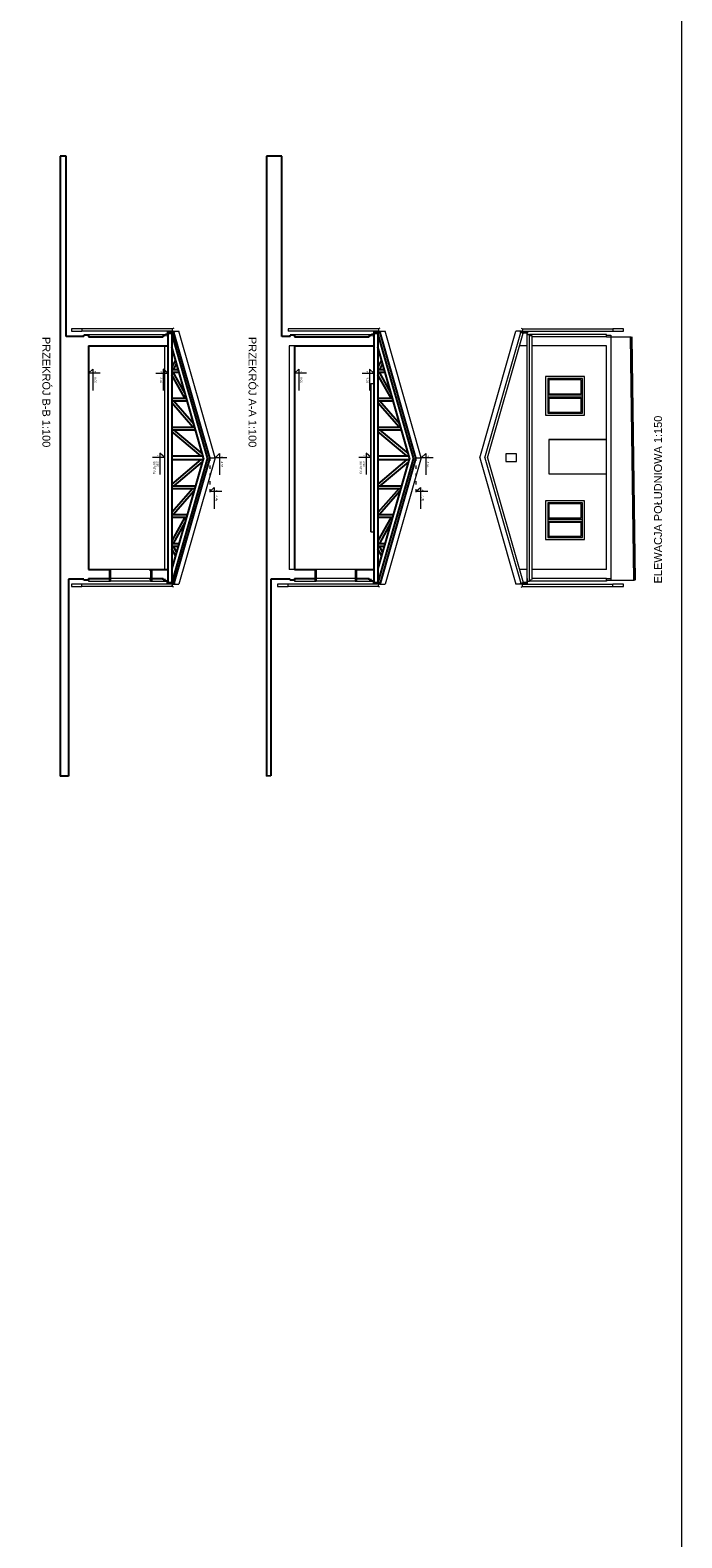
# Model space of a CAD drawing. Header units: centimetres. Extents: x -2458 to 12284, y -19336 to 2224.
# Tile 19 of 20: x 9798 to 12284, y -13581 to -7825. Entities that reach past the tile are written whole.
import ezdxf

# ---------------------------------------------------------------- set-up
doc = ezdxf.new("R2010")
doc.units = ezdxf.units.CM
doc.linetypes.add('DASHED2', pattern=[9.525, 6.35, -3.175])
doc.linetypes.add('GCAD_ISO03W100', pattern=[30, 12, -18])
for name, color, linetype, lineweight in [('100_KONSTRUKCYNE', 10, 'Continuous', 25), ('200_DZIAŁOWE', 50, 'Continuous', 15), ('300_DRZWI NOWE', 60, 'Continuous', 5), ('400_OKNA ISTNIEJĄCE', 130, 'Continuous', 5), ('500_WIDOK', 220, 'Continuous', 5), ('600_POWIERZCHNIE', 11, 'Continuous', 9), ('700_ELEWACJE', 70, 'Continuous', 9)]:
    doc.layers.add(name, color=color, linetype=linetype, lineweight=lineweight)
doc.styles.get("Standard").update_dxf_attribs({"font": 'arial.ttf'})

# ---------------------------------------------------------------- blocks, each defined once
blk = doc.blocks.new('okno elewacja')
at = {"layer": '400_OKNA ISTNIEJĄCE'}
for p, q in [((9517.3, 2425.9), (9369.3, 2425.9)), ((9369.3, 2425.9), (9369.3, 2277.9)), ((9509.3, 2417.9), (9377.3, 2417.9)), ((9377.3, 2417.9), (9377.3, 2285.9)), ((9439.3, 2285.9), (9439.3, 2417.9)), ((9447.3, 2285.9), (9447.3, 2417.9)), ((9509.3, 2285.9), (9509.3, 2417.9)), ((9517.3, 2277.9), (9517.3, 2425.9)), ((9435.3, 2413.9), (9381.3, 2413.9)), ((9381.3, 2413.9), (9381.3, 2289.9)), ((9435.3, 2289.9), (9435.3, 2413.9)), ((9505.3, 2413.9), (9451.3, 2413.9)), ((9451.3, 2289.9), (9451.3, 2413.9)), ((9505.3, 2289.9), (9505.3, 2413.9)), ((9369.3, 2277.9), (9517.3, 2277.9)), ((9377.3, 2285.9), (9509.3, 2285.9)), ((9381.3, 2289.9), (9435.3, 2289.9)), ((9451.3, 2289.9), (9505.3, 2289.9))]:
    blk.add_line(p, q, dxfattribs=at)
blk = doc.blocks.new('RSP')
at = {"layer": '500_WIDOK'}
for p, q in [((11126.7, -8965.8), (10781.2, -8965.8)), ((10781.2, -8965.8), (10781.2, -8974.8)), ((11128.9, -8974.8), (10781.2, -8974.8))]:
    blk.add_line(p, q, dxfattribs=at)
blk.add_arc((11132.4, -8969.2), 6.59, 99.53422, 279.53422, dxfattribs=at)

msp = doc.modelspace()

# ---------------------------------------------------------------- linework, layer by layer
at = {"layer": '100_KONSTRUKCYNE'}
for p, q in [((9935.543, -8306.117), (9912.543, -8306.117)), ((9912.543, -8306.117), (9912.543, -10673.14)), ((9935.543, -8994.404), (9935.543, -8306.117)), ((10757.84, -8306.117), (10698.84, -8306.117)), ((10698.84, -8306.117), (10698.84, -10673.14)), ((10757.84, -8994.404), (10757.84, -8306.117)), ((10002.543, -8994.404), (9935.543, -8994.404)), ((10019.543, -8989.404), (10002.543, -8989.404)), ((10002.543, -8994.404), (10002.543, -8989.404)), ((10019.543, -8989.404), (10019.543, -8996.404)), ((10019.543, -8996.404), (10304.543, -8996.404)), ((10019.543, -9030.404), (10019.543, -9884.404)), ((10019.543, -9030.404), (10322.543, -9030.404)), ((10313.543, -8991.404), (10304.543, -8991.404)), ((10304.543, -8991.404), (10304.543, -8996.404)), ((10322.543, -8986.404), (10313.543, -8986.404)), ((10313.543, -8986.404), (10313.543, -8991.404)), ((10322.543, -8981.404), (10322.543, -9933.404)), ((10322.543, -8981.404), (10337.543, -8981.404)), ((10322.543, -8991.404), (10322.543, -8986.404)), ((10322.543, -8996.404), (10322.543, -8991.404)), ((10346.196, -8978.931), (10337.543, -8981.404)), ((10337.543, -8981.404), (10337.543, -9933.404)), ((10473.543, -9457.404), (10337.543, -8981.404)), ((10458.543, -9457.404), (10337.543, -9033.904)), ((10458.543, -9457.404), (10337.543, -9033.904)), ((10482.903, -9457.404), (10346.196, -8978.931)), ((10788.84, -8994.404), (10757.84, -8994.404)), ((10805.84, -8989.404), (10788.84, -8989.404)), ((10788.84, -8994.404), (10788.84, -8989.404)), ((10805.84, -8989.404), (10805.84, -8996.404)), ((10805.84, -8996.404), (11090.84, -8996.404)), ((10805.84, -9030.404), (10805.84, -9884.404)), ((10805.84, -9030.404), (11108.84, -9030.404)), ((11099.84, -8991.404), (11090.84, -8991.404)), ((11090.84, -8991.404), (11090.84, -8996.404)), ((11108.84, -8986.404), (11099.84, -8986.404)), ((11099.84, -8986.404), (11099.84, -8991.404)), ((11108.84, -8981.404), (11108.84, -9933.404)), ((11108.84, -8981.404), (11123.84, -8981.404)), ((11108.84, -8991.404), (11108.84, -8986.404)), ((11108.84, -8996.404), (11108.84, -8991.404)), ((11132.494, -8978.931), (11123.84, -8981.404)), ((11123.84, -8981.404), (11123.84, -9933.404)), ((11259.84, -9457.404), (11123.84, -8981.404)), ((11244.84, -9457.404), (11123.84, -9033.904)), ((11244.84, -9457.404), (11123.84, -9033.904)), ((11269.2, -9457.404), (11132.494, -8978.931)), ((10351.988, -9084.461), (10337.543, -9110.19)), ((11138.285, -9084.461), (11123.84, -9110.19)), ((10337.543, -9120.404), (10362.257, -9120.404)), ((10337.543, -9130.404), (10365.114, -9130.404)), ((10387.951, -9230.404), (10337.543, -9140.617)), ((10355.855, -9097.999), (10343.277, -9120.404)), ((10387.743, -9209.606), (10343.277, -9130.404)), ((11123.84, -9120.404), (11148.554, -9120.404)), ((11123.84, -9130.404), (11151.411, -9130.404)), ((11174.249, -9230.404), (11123.84, -9140.617)), ((11142.153, -9097.999), (11129.574, -9120.404)), ((11174.041, -9209.606), (11129.574, -9130.404)), ((10337.543, -9230.404), (10393.685, -9230.404)), ((10337.543, -9240.404), (10396.543, -9240.404)), ((10418.468, -9340.404), (10337.543, -9247.993)), ((10421.896, -9329.139), (10344.189, -9240.404)), ((11123.84, -9230.404), (11179.983, -9230.404)), ((11123.84, -9240.404), (11182.84, -9240.404)), ((11204.765, -9340.404), (11123.84, -9247.993)), ((11208.193, -9329.139), (11130.486, -9240.404)), ((10337.543, -9340.404), (10425.114, -9340.404)), ((10337.543, -9350.404), (10427.971, -9350.404)), ((10448.771, -9450.404), (10337.543, -9356.935)), ((10454.087, -9441.809), (10345.315, -9350.404)), ((11123.84, -9340.404), (11211.411, -9340.404)), ((11123.84, -9350.404), (11214.269, -9350.404)), ((11235.068, -9450.404), (11123.84, -9356.935)), ((11240.384, -9441.809), (11131.612, -9350.404)), ((10337.543, -9450.404), (10456.543, -9450.404)), ((10473.543, -9457.404), (10337.543, -9933.404)), ((10458.543, -9457.404), (10337.543, -9880.904)), ((10337.543, -9464.404), (10456.543, -9464.404)), ((10448.771, -9464.404), (10337.543, -9557.873)), ((10454.087, -9472.998), (10345.315, -9564.404)), ((10482.903, -9457.404), (10346.196, -9935.876)), ((11123.84, -9450.404), (11242.84, -9450.404)), ((11259.84, -9457.404), (11123.84, -9933.404)), ((11244.84, -9457.404), (11123.84, -9880.904)), ((11123.84, -9464.404), (11242.84, -9464.404)), ((11235.068, -9464.404), (11123.84, -9557.873)), ((11240.384, -9472.998), (11131.612, -9564.404)), ((11269.2, -9457.404), (11132.494, -9935.876)), ((10337.543, -9564.404), (10427.971, -9564.404)), ((10337.543, -9574.404), (10425.114, -9574.404)), ((10418.468, -9574.404), (10337.543, -9666.814)), ((10421.896, -9585.668), (10344.189, -9674.404)), ((11123.84, -9564.404), (11214.269, -9564.404)), ((11123.84, -9574.404), (11211.411, -9574.404)), ((11204.765, -9574.404), (11123.84, -9666.814)), ((11208.193, -9585.668), (11130.486, -9674.404)), ((10337.543, -9674.404), (10396.543, -9674.404)), ((10337.543, -9684.404), (10393.685, -9684.404)), ((10387.951, -9684.404), (10337.543, -9774.19)), ((10387.743, -9705.201), (10343.277, -9784.404)), ((11123.84, -9674.404), (11182.84, -9674.404)), ((11123.84, -9684.404), (11179.983, -9684.404)), ((11174.249, -9684.404), (11123.84, -9774.19)), ((11174.041, -9705.201), (11129.574, -9784.404)), ((10337.543, -9784.404), (10365.114, -9784.404)), ((10337.543, -9794.404), (10362.257, -9794.404)), ((10351.988, -9830.346), (10337.543, -9804.617)), ((10355.855, -9816.809), (10343.277, -9794.404)), ((11123.84, -9784.404), (11151.411, -9784.404)), ((11123.84, -9794.404), (11148.554, -9794.404)), ((11138.285, -9830.346), (11123.84, -9804.617)), ((11142.153, -9816.809), (11129.574, -9794.404)), ((10019.543, -9884.404), (10103.543, -9884.404)), ((10251.543, -9884.404), (10322.543, -9884.404)), ((10805.84, -9884.404), (10888.84, -9884.404)), ((11036.84, -9884.404), (11108.84, -9884.404)), ((10002.543, -9920.404), (9943.543, -9920.404)), ((9943.543, -9920.404), (9943.543, -10673.14)), ((10002.543, -9925.404), (10002.543, -9920.404)), ((10019.543, -9925.404), (10002.543, -9925.404)), ((10019.543, -9918.404), (10103.543, -9918.404)), ((10019.543, -9918.404), (10019.543, -9925.404)), ((10019.543, -9918.404), (10103.543, -9918.404)), ((10251.543, -9918.404), (10304.543, -9918.404)), ((10251.543, -9918.404), (10304.543, -9918.404)), ((10304.543, -9923.404), (10304.543, -9918.404)), ((10313.543, -9923.404), (10304.543, -9923.404)), ((10313.543, -9928.404), (10313.543, -9923.404)), ((10322.543, -9928.404), (10313.543, -9928.404)), ((10322.543, -9933.404), (10337.543, -9933.404)), ((10346.196, -9935.876), (10337.543, -9933.404)), ((10788.84, -9920.404), (10715.84, -9920.404)), ((10715.84, -9920.404), (10715.84, -10671.14)), ((10788.84, -9925.404), (10788.84, -9920.404)), ((10805.84, -9925.404), (10788.84, -9925.404)), ((10805.84, -9918.404), (10888.84, -9918.404)), ((10805.84, -9918.404), (10805.84, -9925.404)), ((10805.84, -9918.404), (10888.84, -9918.404)), ((11036.84, -9918.404), (11090.84, -9918.404)), ((11036.84, -9918.404), (11090.84, -9918.404)), ((11090.84, -9923.404), (11090.84, -9918.404)), ((11099.84, -9923.404), (11090.84, -9923.404)), ((11099.84, -9928.404), (11099.84, -9923.404)), ((11108.84, -9928.404), (11099.84, -9928.404)), ((11108.84, -9933.404), (11123.84, -9933.404)), ((11132.494, -9935.876), (11123.84, -9933.404)), ((9943.543, -10673.14), (9912.543, -10673.14)), ((10715.84, -10671.14), (10698.84, -10673.14))]:
    msp.add_line(p, q, dxfattribs=at)
at = {"layer": '200_DZIAŁOWE'}
for p, q in [((10344.818, -8974.931), (10365.053, -8974.931)), ((10502.903, -9457.404), (10365.053, -8974.931)), ((11131.116, -8974.931), (11151.351, -8974.931)), ((11289.2, -9457.404), (11151.351, -8974.931)), ((11512.652, -9457.404), (11650.501, -8974.931)), ((11670.736, -8974.931), (11650.501, -8974.931)), ((10309.543, -9030.404), (10309.543, -9884.404)), ((11096.84, -9740.842), (11096.84, -9173.883)), ((11096.84, -9173.883), (11108.84, -9173.883)), ((11098.84, -9740.842), (11098.84, -9173.883)), ((10502.903, -9457.404), (10365.053, -9939.876)), ((10482.903, -9457.404), (10502.903, -9457.404)), ((11289.2, -9457.404), (11151.351, -9939.876)), ((11269.2, -9457.404), (11289.2, -9457.404)), ((11512.652, -9457.404), (11650.501, -9939.876)), ((11096.84, -9740.842), (11108.84, -9740.842)), ((10019.543, -9884.404), (10103.543, -9884.404)), ((10098.543, -9884.404), (10098.543, -9928.404)), ((10103.543, -9884.404), (10103.543, -9928.404)), ((10256.543, -9884.404), (10256.543, -9928.404)), ((10261.543, -9884.404), (10261.543, -9928.404)), ((10805.84, -9884.404), (10785.84, -9884.404)), ((10805.84, -9884.404), (10888.84, -9884.404)), ((10883.84, -9884.404), (10883.84, -9928.404)), ((10888.84, -9884.404), (10888.84, -9928.404)), ((11036.84, -9884.404), (11036.84, -9928.404)), ((11041.84, -9884.404), (11041.84, -9928.404)), ((10344.818, -9939.876), (10365.053, -9939.876)), ((11131.116, -9939.876), (11151.351, -9939.876)), ((11670.736, -9939.876), (11650.501, -9939.876))]:
    msp.add_line(p, q, dxfattribs=at)
for points in [[(10350.308, -8976.846), (10320.464, -8976.846), (10320.464, -8983.433)], [(11136.605, -8976.846), (11106.761, -8976.846), (11106.761, -8983.433)], [(11665.246, -8976.846), (11695.091, -8976.846), (11695.091, -8983.433)], [(10019.543, -8989.404), (10019.543, -8986.404), (10322.543, -8986.404)], [(10805.84, -9030.404), (10785.84, -9030.404), (10785.84, -9884.404)], [(10805.84, -8989.404), (10805.84, -8986.404), (11108.84, -8986.404)], [(10019.543, -9925.404), (10019.543, -9928.404), (10103.543, -9928.404)], [(10256.543, -9928.404), (10313.543, -9928.404)], [(10350.308, -9937.962), (10320.464, -9937.962), (10320.464, -9931.374)], [(10805.84, -9925.404), (10805.84, -9928.404), (10888.84, -9928.404)], [(11036.84, -9928.404), (11099.84, -9928.404)], [(11136.605, -9937.962), (11106.761, -9937.962), (11106.761, -9931.374)], [(11665.246, -9937.962), (11695.091, -9937.962), (11695.091, -9931.374)]]:
    msp.add_lwpolyline(points, dxfattribs=at)
at = {"layer": '300_DRZWI NOWE'}
for p, q in [((11996.012, -9388.404), (11776.012, -9388.404)), ((11776.012, -9388.404), (11776.012, -9518.404)), ((11776.012, -9388.404), (11996.012, -9388.404)), ((11776.012, -9518.404), (11996.012, -9518.404))]:
    msp.add_line(p, q, dxfattribs=at)
at = {"layer": '500_WIDOK'}
for p, q in [((9994.93, -8965.829), (9954.93, -8965.829)), ((9954.93, -8965.829), (9954.93, -8974.829)), ((9954.93, -8974.829), (9994.93, -8974.829)), ((12060.624, -8965.829), (12020.624, -8965.829)), ((12020.624, -8974.829), (12060.624, -8974.829)), ((12060.624, -8974.829), (12060.624, -8965.829)), ((10251.543, -9884.404), (10103.543, -9884.404)), ((11036.84, -9884.404), (10888.84, -9884.404)), ((9994.93, -9939.979), (9954.93, -9939.979)), ((9954.93, -9939.979), (9954.93, -9948.979)), ((9954.93, -9948.979), (9994.93, -9948.979)), ((10251.543, -9918.404), (10103.543, -9918.404)), ((10256.543, -9928.404), (10103.543, -9928.404)), ((10781.227, -9939.979), (10741.227, -9939.979)), ((10741.227, -9939.979), (10741.227, -9948.979)), ((10741.227, -9948.979), (10781.227, -9948.979)), ((11036.84, -9918.404), (10888.84, -9918.404)), ((11036.84, -9928.404), (10888.84, -9928.404)), ((12060.624, -9939.979), (12020.624, -9939.979)), ((12020.624, -9948.979), (12060.624, -9948.979)), ((12060.624, -9948.979), (12060.624, -9939.979))]:
    msp.add_line(p, q, dxfattribs=at)
msp.add_lwpolyline([(12283.507, -2795.686), (-2458.314, -2795.686), (-2458.314, -19336.085), (12283.507, -19336.085), (12283.507, -2795.686)], dxfattribs=at)
at = {"layer": '600_POWIERZCHNIE', "linetype": 'GCAD_ISO03W100'}
for p, q in [((10482.903, -9457.404), (10482.903, -9601.504)), ((11269.2, -9457.404), (11269.2, -9601.504))]:
    msp.add_line(p, q, dxfattribs=at)
at = {"layer": '600_POWIERZCHNIE'}
for points in [[(10064.924, -9135.228), (10019.543, -9135.228), (10036.663, -9119.616), (10036.663, -9201.128)], [(10277.161, -9135.228), (10322.543, -9135.228), (10305.422, -9119.616), (10305.422, -9201.128)], [(10851.221, -9135.228), (10805.84, -9135.228), (10822.96, -9119.616), (10822.96, -9201.128)], [(11063.459, -9135.228), (11108.84, -9135.228), (11091.72, -9119.616), (11091.72, -9201.128)], [(10264.161, -9455.379), (10309.543, -9455.379), (10292.422, -9439.767), (10292.422, -9521.279)], [(10548.284, -9457.404), (10502.903, -9457.404), (10520.023, -9441.791), (10520.023, -9523.303)], [(11051.459, -9455.379), (11096.84, -9455.379), (11079.72, -9439.767), (11079.72, -9521.279)], [(11334.581, -9457.404), (11289.2, -9457.404), (11306.32, -9441.791), (11306.32, -9523.303)], [(10528.284, -9586.863), (10482.903, -9586.863), (10500.023, -9571.25), (10500.023, -9652.762)], [(11314.581, -9586.863), (11269.2, -9586.863), (11286.32, -9571.25), (11286.32, -9652.762)]]:
    msp.add_lwpolyline(points, dxfattribs=at)
at = {"layer": '700_ELEWACJE'}
for p, q in [((11532.652, -9457.404), (11669.358, -8978.931)), ((11542.012, -9457.404), (11678.012, -8981.404)), ((11669.358, -8978.931), (11678.012, -8981.404)), ((11693.012, -8981.404), (11678.012, -8981.404)), ((11996.012, -8986.404), (11702.012, -8986.404)), ((11996.012, -8996.404), (11711.012, -8996.404)), ((11996.012, -8996.404), (11711.012, -8996.404)), ((11996.012, -8989.404), (11996.012, -8986.404)), ((11996.012, -8996.404), (11996.012, -8989.404)), ((11996.012, -8989.404), (12013.012, -8989.404)), ((11996.012, -8996.404), (12090.012, -8996.404)), ((11996.012, -9884.404), (11996.012, -9030.404)), ((12013.012, -8989.404), (12013.012, -9925.404)), ((11532.652, -9457.404), (11669.358, -9935.876)), ((11542.012, -9457.404), (11678.012, -9933.404)), ((11652.652, -9442.404), (11612.652, -9442.404)), ((11612.652, -9442.404), (11612.652, -9457.404)), ((11612.652, -9457.404), (11612.652, -9472.404)), ((11612.652, -9472.404), (11652.652, -9472.404)), ((11652.652, -9472.404), (11652.652, -9442.404)), ((11669.358, -9935.876), (11678.012, -9933.404)), ((11693.012, -9933.404), (11678.012, -9933.404)), ((11693.012, -9918.404), (11693.012, -9923.404)), ((11693.012, -9923.404), (11693.012, -9928.404)), ((11693.012, -9928.404), (11702.012, -9928.404)), ((11996.012, -9928.404), (11702.012, -9928.404)), ((11996.012, -9918.404), (11711.012, -9918.404)), ((11996.012, -9925.404), (11996.012, -9918.404)), ((11996.012, -9918.404), (12013.012, -9918.404)), ((11996.012, -9925.404), (12013.012, -9925.404)), ((11996.012, -9925.404), (12103.012, -9925.404)), ((11996.012, -9925.404), (11996.012, -9928.404))]:
    msp.add_line(p, q, dxfattribs=at)
at = {"layer": '700_ELEWACJE', "linetype": 'DASHED2', "ltscale": 0.3}
for p, q in [((11693.012, -9030.358), (11664.025, -9030.358)), ((11693.012, -9933.404), (11693.012, -8981.404)), ((11693.012, -8986.404), (11702.012, -8986.404)), ((11702.012, -9928.404), (11702.012, -8986.404)), ((11702.012, -8991.404), (11711.012, -8991.404)), ((11711.012, -8991.404), (11711.012, -9923.404)), ((11996.012, -9030.404), (11711.012, -9030.404)), ((11693.012, -9884.449), (11664.025, -9884.449)), ((11996.012, -9884.404), (11711.012, -9884.404))]:
    msp.add_line(p, q, dxfattribs=at)
at = {"layer": '700_ELEWACJE', "lineweight": 40}
msp.add_line((12103.012, -9925.404), (12090.012, -8996.404), dxfattribs=at)
at = {"layer": '700_ELEWACJE', "linetype": 'DASHED2'}
msp.add_line((11702.012, -9923.404), (11711.012, -9923.404), dxfattribs=at)

# ---------------------------------------------------------------- block references
at = {"layer": '200_DZIAŁOWE'}
for p in [(-786.297, 0), (0, 0)]:
    msp.add_blockref('RSP', p, dxfattribs=at)
at = {"layer": '200_DZIAŁOWE', "xscale": -1}
msp.add_blockref('RSP', (22801.852, 0), dxfattribs=at)
at = {"layer": '200_DZIAŁOWE', "xscale": -1, "rotation": 180}
for p in [(-786.297, -18914.807), (0, -18914.807)]:
    msp.add_blockref('RSP', p, dxfattribs=at)
at = {"layer": '200_DZIAŁOWE', "rotation": 180}
msp.add_blockref('RSP', (22801.852, -18914.807), dxfattribs=at)
at = {"layer": '400_OKNA ISTNIEJĄCE', "rotation": 270}
for p in [(9486.097, 221.852), (9486.097, -252.148)]:
    msp.add_blockref('okno elewacja', p, dxfattribs=at)

# ---------------------------------------------------------------- texts
at = {"layer": '600_POWIERZCHNIE', "attachment_point": 1}
for s, insert, char_height, width, rotation in [('\\A1;PRZEKRÓJ B-B 1:100', (9874.319, -8996.238), 30, 720.20619, 270), ('\\A1;PRZEKRÓJ A-A 1:100', (10660.616, -8996.238), 30, 720.20619, 270), ('\\A1;\\pxi-3,l4,t4;+^I0,00', (10049.943, -9118.073), 8, 308.88117, 270), ('\\A1;\\pxi-3,l4,t4;+^I3,03', (10301.077, -9118.527), 8, 308.88117, 270), ('\\A1;\\pxi-3,l4,t4;+^I0,00', (10836.241, -9118.073), 8, 308.88117, 270), ('\\A1;\\pxi-3,l4,t4;+^I3,03', (11087.374, -9118.527), 8, 308.88117, 270), ('\\A1;ELEWACJA POŁUDNIOWA 1:150', (12177.743, -9937.247), 30, 720.20619, 90), ('\\A1;\\pxi-3,l4,t4;+^I2,90 \\P^ISUFIT S1', (10288.077, -9438.678), 8, 308.88117, 270), ('\\A1;\\pxi-3,l4,t4;+^I4,55', (10533.304, -9440.249), 8, 308.88117, 270), ('\\A1;\\pxi-3,l4,t4;+^I2,90 \\P^ISUFIT S3', (11075.374, -9438.678), 8, 308.88117, 270), ('\\A1;\\pxi-3,l4,t4;+^I4,65', (11319.601, -9440.249), 8, 308.88117, 270), ('\\A1;\\pxi-3,l4,t4;+^I4,45', (10513.304, -9569.708), 8, 308.88117, 270), ('\\A1;\\pxi-3,l4,t4;+^I4,45', (11299.601, -9569.708), 8, 308.88117, 270)]:
    msp.add_mtext(s, dxfattribs=dict(at, insert=insert, char_height=char_height, width=width, rotation=rotation))

doc.saveas('drawing.dxf')
